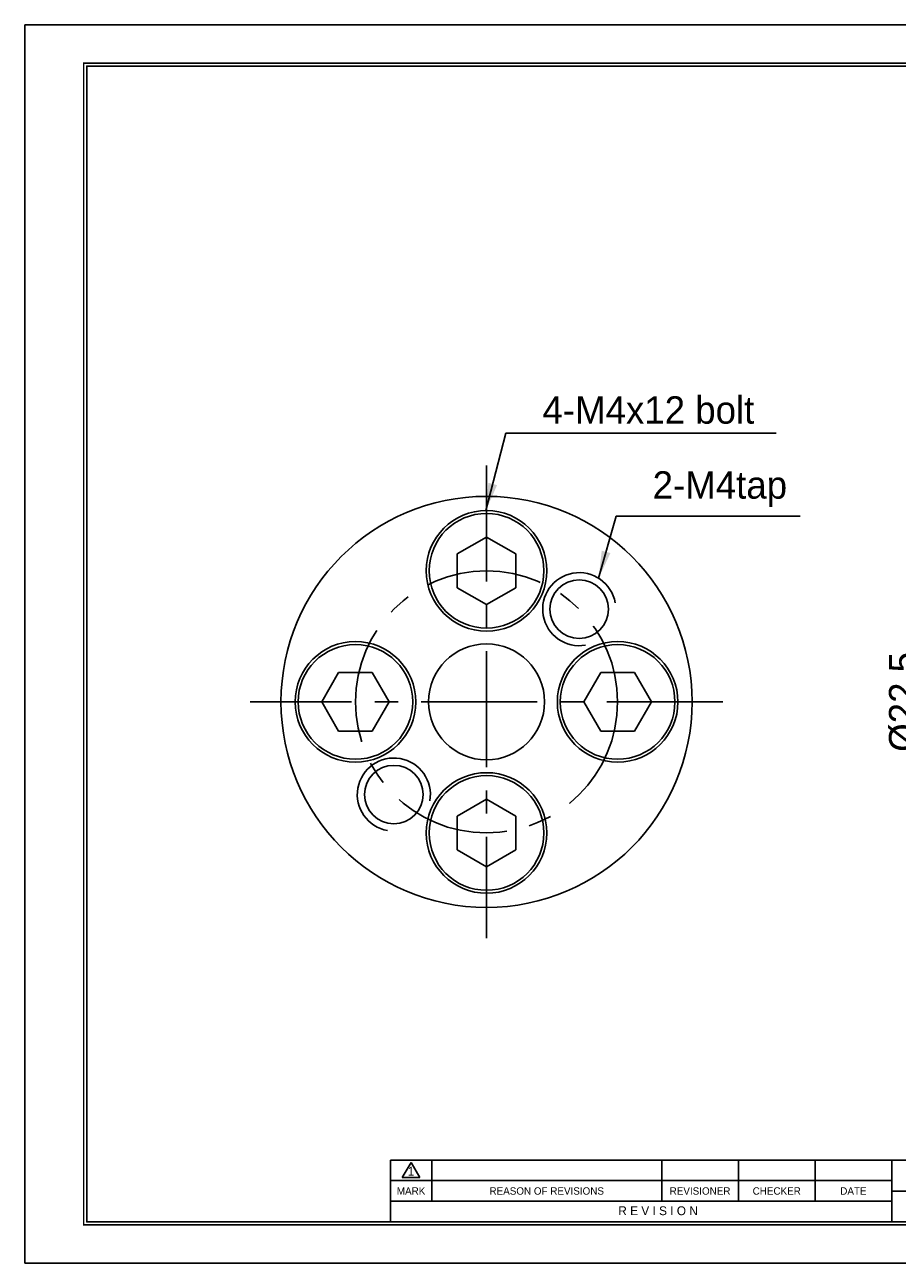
# Model space of a CAD drawing. Header units: millimetres. Extents: x 23.5 to 119.4, y 20.1 to 87.9.
# Tile 1 of 2: x 23.5 to 71.2, y 20.1 to 87.9. Entities that reach past the tile are written whole.
import ezdxf
from ezdxf.enums import TextEntityAlignment as Align

# ---------------------------------------------------------------- set-up
doc = ezdxf.new("R2010")
doc.units = ezdxf.units.MM
doc.linetypes.add('CENTER', pattern=[50.8, 31.75, -6.35, 6.35, -6.35])
doc.layers.get('DEFPOINTS').update_dxf_attribs({"linetype": 'CONTINUOUS'})
for name, color, linetype in [('center', 1, 'CENTER'), ('L1', 7, 'CONTINUOUS'), ('OUTLINE', 7, 'CONTINUOUS'), ('thread', 5, 'CONTINUOUS')]:
    doc.layers.add(name, color=color, linetype=linetype)
doc.dimstyles.get("Standard").update_dxf_attribs({"dimtxt": 1.5, "dimasz": 1.5, "dimexe": 0.4, "dimexo": 0, "dimgap": 0.5, "dimtad": 1, "dimdec": 3, "dimzin": 11, "dimdsep": 46, "dimtxsty": 'Standard', "dimcen": 0, "dimclrd": 5, "dimclre": 5, "dimclrt": 3, "dimadec": 0, "dimazin": 0, "dimtfac": 0.6, "dimtdec": 3, "dimtmove": 0, "dimatfit": 3, "dimfxl": 0, "dimtolj": 1, "dimtzin": 11, "dimarcsym": 0})

# ---------------------------------------------------------------- blocks, each defined once
blk = doc.blocks.new('표제란')
at = {"layer": 'L1', "color": 0}
for p, q in [((297, 210), (0, 210)), ((0, 210), (0, 0)), ((0, 0), (297, 0))]:
    blk.add_line(p, q, dxfattribs=at)
at = {"layer": 'L1'}
for p, q in [((160, 17.5), (62, 17.5)), ((62, 17.5), (62, 7)), ((64, 14.51), (65.5, 17.1)), ((65.5, 17.1), (67, 14.51)), ((69, 17.5), (69, 10.5)), ((108, 17.5), (108, 10.5)), ((121, 17.5), (121, 10.5)), ((134, 17.5), (134, 10.5)), ((147, 17.5), (147, 7)), ((147, 14), (62, 14)), ((64, 14.51), (67, 14.51)), ((147, 10.5), (62, 10.5)), ((147, 12.2), (160, 12.2))]:
    blk.add_line(p, q, dxfattribs=at)
at = {"layer": 'L1', "const_width": 0.25}
blk.add_lwpolyline([(290.5, 6.5), (290.5, 203.5), (10, 203.5), (10, 6.5)], close=True, dxfattribs=at)
at = {"layer": 'L1'}
blk.add_lwpolyline([(290, 7), (290, 203), (10.5, 203), (10.5, 7)], close=True, dxfattribs=at)
for s, height, p in [('1', 1.5, (65.5, 15.61)), ('MARK', 1.25, (65.5, 12.25)), ('REASON OF REVISIONS', 1.25, (88.5, 12.25)), ('REVISIONER', 1.25, (114.5, 12.25)), ('CHECKER', 1.25, (127.5, 12.25)), ('DATE', 1.25, (140.5, 12.25)), ('R E V I S I O N', 1.5, (107.38, 8.9))]:
    blk.add_text(s, height=height, dxfattribs=at).set_placement(p, align=Align.MIDDLE_CENTER)
for tag, p in [('필렛', (179.25, 10.9)), ('모따기', (179.25, 8.3))]:
    blk.add_attdef(tag, text='', height=1.15, dxfattribs=at).set_placement(p, align=Align.MIDDLE_LEFT)
at = {"layer": 'OUTLINE', "ltscale": 0.5}
for tag, p, height in [('TITLE', (237.17, 24.41), 2.5), ('도번', (251.18, 15.64), 2.5), ('SCALE', (253.78, 9.55), 1.2), ('DATE', (277.02, 9.51), 1.2)]:
    blk.add_attdef(tag, p, '', height=height, dxfattribs=at)
blk = doc.blocks.new('*D15')
at = {"layer": 'DEFPOINTS', "color": 0}
for p in [(84.845, 62.074), (72.834, 39.574), (84.845, 39.574)]:
    blk.add_point(p, dxfattribs=at)
at = {"layer": 'OUTLINE', "color": 5, "lineweight": -2}
for p, q in [((84.845, 62.074), (72.434, 62.074)), ((72.834, 60.574), (72.834, 41.074)), ((84.845, 39.574), (72.434, 39.574))]:
    blk.add_line(p, q, dxfattribs=at)
at = {"layer": 'OUTLINE', "color": 5}
for points in [[(72.584, 60.574), (73.084, 60.574), (72.834, 62.074)], [(72.584, 41.074), (73.084, 41.074), (72.834, 39.574)]]:
    blk.add_solid(points, dxfattribs=at)
at = {"layer": 'OUTLINE', "color": 3, "insert": (71.565, 50.824), "char_height": 1.5, "attachment_point": 5, "rotation": 90}
blk.add_mtext('\\A1;%%C22.5', dxfattribs=at)

msp = doc.modelspace()

# ---------------------------------------------------------------- linework, layer by layer
at = {"layer": 'center', "ltscale": 0.2}
for p, q in [((48.7612, 63.7619), (48.7612, 37.8869)), ((61.6987, 50.8244), (35.8237, 50.8244))]:
    msp.add_line(p, q, dxfattribs=at)
msp.add_circle((48.7612, 50.8244), 7.175, dxfattribs=at)
at = {"layer": 'OUTLINE'}
for p, q in [((48.7612, 59.8469), (47.1612, 58.9232)), ((50.3612, 58.9232), (48.7612, 59.8469)), ((47.1612, 58.9232), (47.1612, 57.0757)), ((50.3612, 57.0757), (50.3612, 58.9232)), ((47.1612, 57.0757), (48.7612, 56.1519)), ((48.7612, 56.1519), (50.3612, 57.0757)), ((40.6625, 52.4244), (39.7387, 50.8244)), ((42.51, 52.4244), (40.6625, 52.4244)), ((43.4338, 50.8244), (42.51, 52.4244)), ((55.0125, 52.4244), (54.0887, 50.8244)), ((56.86, 52.4244), (55.0125, 52.4244)), ((57.7838, 50.8244), (56.86, 52.4244)), ((39.7387, 50.8244), (40.6625, 49.2244)), ((42.51, 49.2244), (43.4338, 50.8244)), ((54.0887, 50.8244), (55.0125, 49.2244)), ((56.86, 49.2244), (57.7838, 50.8244)), ((40.6625, 49.2244), (42.51, 49.2244)), ((55.0125, 49.2244), (56.86, 49.2244)), ((48.7612, 45.4969), (47.1612, 44.5732)), ((50.3612, 44.5732), (48.7612, 45.4969)), ((47.1612, 44.5732), (47.1612, 42.7257)), ((50.3612, 42.7257), (50.3612, 44.5732)), ((47.1612, 42.7257), (48.7612, 41.8019)), ((48.7612, 41.8019), (50.3612, 42.7257))]:
    msp.add_line(p, q, dxfattribs=at)
for centre, radius in [((48.7612, 50.8244), 11.25), ((48.7612, 57.9994), 3.3), ((48.7612, 57.9994), 3.138), ((53.8347, 55.8979), 1.6), ((41.5862, 50.8244), 3.3), ((41.5862, 50.8244), 3.138), ((48.7612, 50.8244), 3.175), ((55.9362, 50.8244), 3.3), ((55.9362, 50.8244), 3.138), ((43.6877, 45.7509), 1.6), ((48.7612, 43.6494), 3.3), ((48.7612, 43.6494), 3.138)]:
    msp.add_circle(centre, radius, dxfattribs=at)
at = {"layer": 'thread'}
for centre, start, end in [((53.8347, 55.8979), 10, 280), ((43.6877, 45.7509), 350, 260)]:
    msp.add_arc(centre, 2, start, end, dxfattribs=at)

# ---------------------------------------------------------------- block references
at = {"layer": 'OUTLINE', "xscale": 0.322808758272, "yscale": 0.322808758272, "zscale": 0.322808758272}
msp.add_blockref('표제란', (23.4869, 20.0977), dxfattribs=at)

# ---------------------------------------------------------------- texts
at = {"layer": 'OUTLINE', "color": 3, "char_height": 1.5, "attachment_point": 7}
for s, insert in [('\\A1;4-M4x12 bolt', (51.8234, 66.0303)), ('\\A1;2-M4tap', (57.853, 61.4952))]:
    msp.add_mtext(s, dxfattribs=dict(at, insert=insert))

# ---------------------------------------------------------------- dimensions: what is measured, and where the dimension line sits
at = {"layer": 'OUTLINE'}
dim = msp.add_linear_dim(base=(72.8343, 39.5744), p1=(84.8452, 62.0744), p2=(84.8452, 39.5744), angle=90, text='%%C<>', dimstyle='Standard', override={"dimgap": 0.5, "dimsah": 1, "dimse1": 0, "dimse2": 0, "dimsd1": 0, "dimsd2": 0, "dimtol": 0, "dimlim": 0}, dxfattribs=at)
dim.commit()
dim.dimension.update_dxf_attribs({"geometry": '*D15', "text_midpoint": (71.5653, 50.8244)})

# ---------------------------------------------------------------- leaders
at = {"layer": 'OUTLINE', "annotation_type": 0, "has_hookline": 1, "hookline_direction": 0}
for points, text_width in [([(48.7236, 61.2992), (49.8234, 65.5303), (51.3234, 65.5303)], 12.7889), ([(54.8974, 57.5922), (55.853, 60.9952), (57.353, 60.9952)], 8.0752)]:
    msp.add_leader(points, dimstyle='Standard', dxfattribs=dict(at, text_width=text_width))

doc.saveas('drawing.dxf')
